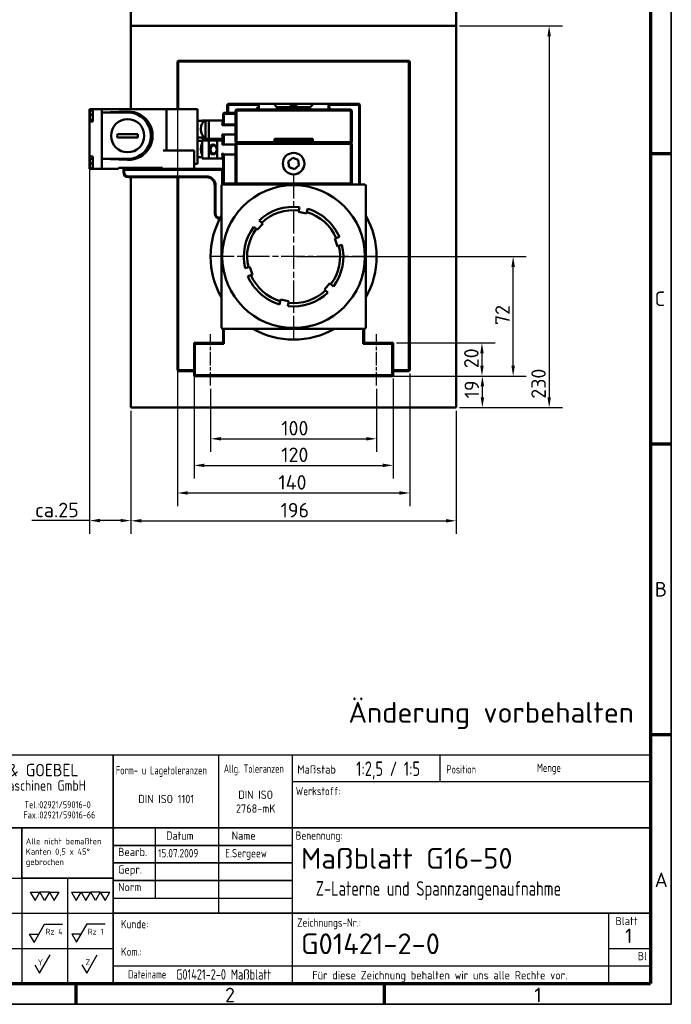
# Model space of a CAD drawing. Header units: millimetres. Extents: x 12 to 1472, y 12 to 1039.
# Tile 10 of 11: x 1080 to 1472, y 12 to 606. Entities that reach past the tile are written whole.
import ezdxf
from ezdxf.enums import TextEntityAlignment as Align

# ---------------------------------------------------------------- set-up
doc = ezdxf.new("R2010")
doc.units = ezdxf.units.MM
doc.header["$LTSCALE"] = 2.5
doc.linetypes.add('CHAIN', pattern=[0.3543, 0.2362, -0.0295, 0.0591, -0.0295])
doc.layers.get('0').update_dxf_attribs({"lineweight": 25})
for name, color, linetype, lineweight in [('AM_BOR', 7, 'Continuous', 50), ('Bemaßung (ISO)', 7, 'Continuous', 25), ('Mittellinie (ISO)', 7, 'Continuous', 25), ('Mittelpunktmarkierung (ISO)', 7, 'Continuous', 25), ('Rahmen (ISO)', 7, 'Continuous', 70), ('Sichtbar (ISO)', 7, 'Continuous', 50), ('Symbol (ISO)', 7, 'Continuous', 25), ('Titel (ISO)', 7, 'Continuous', 50)]:
    doc.layers.add(name, color=color, linetype=linetype, lineweight=lineweight)
doc.styles.add('ACDINTS_30', font='isocp.shx')
doc.styles.add('ACDINTS_31', font='isocp.shx')
doc.styles.add('ACDINTS_32', font='isocp.shx')
doc.styles.add('ACDINTS_33', font='isocp.shx')
doc.styles.add('ACDINTS_34', font='isocp.shx')
doc.styles.add('ACDINTS_35', font='isocp.shx')
doc.styles.add('ACDINTS_40', font='isocp.shx')
doc.styles.add('ACDINTS_41', font='isocp.shx')
doc.styles.add('Notiztext (DIN)', font='isocpeur.ttf')
doc.styles.get("Standard").update_dxf_attribs({"font": 'ISOCP.shx'})
doc.styles.add('TextStyle32', font='isocp.shx')
doc.styles.add('TextStyle51', font='isocp.shx', dxfattribs={"width": 0.8})
doc.styles.add('TextStyle52', font='isocp.shx', dxfattribs={"width": 0.8})
doc.styles.add('TextStyle53', font='isocp.shx')
doc.styles.add('TextStyle54', font='isocp.shx')
doc.styles.add('TextStyle55', font='isocp.shx', dxfattribs={"width": 0.8})
doc.styles.add('TextStyle56', font='isocp.shx', dxfattribs={"width": 0.8})
doc.styles.add('TextStyle59', font='isocp.shx', dxfattribs={"width": 0.8})
doc.styles.add('TextStyle60', font='isocp.shx', dxfattribs={"width": 0.8})
doc.styles.add('TextStyle61', font='isocp.shx', dxfattribs={"width": 0.8})
doc.styles.add('TextStyle62', font='isocp.shx')
doc.styles.add('TextStyle63', font='isocp.shx')
doc.styles.add('TextStyle64', font='isocp.shx', dxfattribs={"width": 0.8})
doc.styles.add('TextStyle65', font='isocp.shx', dxfattribs={"width": 0.8})
doc.dimstyles.new('Standard (DIN)', dxfattribs={"dimscale": 2.5, "dimtxt": 3.5, "dimasz": 2.5, "dimexe": 3.175, "dimexo": 0.8, "dimgap": 0.8, "dimtad": 1, "dimdec": 3, "dimrnd": 1e-08, "dimtxsty": 'Notiztext (DIN)', "dimcen": 0.09, "dimdle": 10, "dimclrd": 256, "dimclre": 256, "dimclrt": 256, "dimazin": 2, "dimtfac": 0.571429, "dimtdec": 3, "dimtmove": 0, "dimatfit": 3, "dimfxl": 1, "dimtolj": 1, "dimlwd": -1, "dimlwe": -1, "dimarcsym": 0})

# ---------------------------------------------------------------- blocks, each defined once
blk = doc.blocks.new('Ränder Hagen+Goebel Rahmen')
at = {"layer": 'Rahmen (ISO)', "linetype": 'Continuous', "lineweight": 35}
for p in [(589, 415), (5, 5)]:
    blk.add_line(p, (589, 5), dxfattribs=at)
at = {"layer": 'Rahmen (ISO)'}
for p, q in [((584, 410), (584, 10)), ((584, 210), (589, 210)), ((584, 140), (589, 140)), ((584, 70), (589, 70)), ((10, 10), (584, 10)), ((445.5, 10), (445.5, 5)), ((519.75, 10), (519.75, 5))]:
    blk.add_line(p, q, dxfattribs=at)
at = {"layer": 'Symbol (ISO)', "char_height": 3.5, "style": 'Notiztext (DIN)'}
for s, insert, attachment_point in [('C', (585, 175), 4), ('B', (585, 105), 4), ('A', (585, 35), 4), ('2', (482.625, 9), 2), ('1', (556.875, 9), 2)]:
    blk.add_mtext(s, dxfattribs=dict(at, insert=insert, attachment_point=attachment_point))
blk = doc.blocks.new('Schriftfelder Hagen+Goebel')
at = {"color": 7}
for p, q in [((294.29, 154.82), (111.41, 154.82)), ((294.29, 99.83), (294.29, 154.82)), ((111.41, 99.83), (294.29, 99.83))]:
    blk.add_line(p, q, dxfattribs=at)
at = {"color": 7, "linetype": 'Continuous', "lineweight": 25}
for p, q in [((111.41, 125.21), (142.75, 125.21)), ((142.75, 125.21), (142.75, 99.83)), ((153.75, 125.21), (153.75, 99.83)), ((111.41, 116.75), (164.75, 116.75)), ((111.41, 108.29), (164.75, 108.29))]:
    blk.add_line(p, q, dxfattribs=at)
at = {"color": 7, "linetype": 'Continuous', "lineweight": 35}
blk.add_line((142.75, 125.21), (164.75, 125.21), dxfattribs=at)
for p, q in [((144.79, 121.84), (147.1, 121.84)), ((144.79, 121.84), (145.94, 119.84)), ((145.94, 119.84), (147.1, 121.84)), ((148.25, 119.84), (147.1, 121.84)), ((149.41, 121.84), (147.1, 121.84)), ((149.41, 121.84), (148.25, 119.84)), ((149.41, 121.84), (150.56, 119.84)), ((149.41, 121.84), (151.72, 121.84)), ((150.56, 119.84), (151.72, 121.84)), ((154.73, 121.84), (155.88, 119.84)), ((154.73, 121.84), (157.04, 121.84)), ((155.88, 119.84), (157.04, 121.84)), ((157.04, 121.84), (159.35, 121.84)), ((157.04, 121.84), (158.19, 119.84)), ((158.19, 119.84), (159.35, 121.84)), ((161.66, 121.84), (159.35, 121.84)), ((160.5, 119.84), (159.35, 121.84)), ((161.66, 121.84), (160.5, 119.84)), ((161.66, 121.84), (163.97, 121.84)), ((161.66, 121.84), (162.81, 119.84)), ((162.81, 119.84), (163.97, 121.84)), ((145.69, 109.7), (148.23, 114.1)), ((148.23, 114.1), (152.55, 114.1)), ((155.96, 109.79), (158.5, 114.19)), ((158.5, 114.19), (162.82, 114.19)), ((144.53, 111.7), (146.84, 111.7)), ((144.53, 111.7), (145.69, 109.7)), ((154.81, 111.79), (157.12, 111.79)), ((154.81, 111.79), (155.96, 109.79)), ((147.01, 102.33), (149.55, 106.73)), ((158.39, 102.33), (160.93, 106.73)), ((145.85, 104.33), (147.01, 102.33)), ((157.23, 104.33), (158.39, 102.33))]:
    blk.add_line(p, q)
at = {"color": 7, "lineweight": 35}
blk.add_line((164.75, 120.98), (164.75, 99.83), dxfattribs=at)
at = {"layer": 'AM_BOR', "color": 7, "linetype": 'Continuous', "lineweight": 35}
for p, q in [((164.75, 154.82), (164.75, 120.98)), ((111.41, 137.35), (294.29, 137.35)), ((142.75, 125.21), (142.75, 137.35))]:
    blk.add_line(p, q, dxfattribs=at)
at = {"layer": 'AM_BOR', "color": 7, "linetype": 'Continuous', "lineweight": 25}
for p, q in [((190.15, 154.82), (190.15, 116.75)), ((207.93, 154.82), (207.93, 99.83)), ((243.49, 154.82), (243.49, 148.49)), ((207.93, 148.49), (294.29, 148.49)), ((174.91, 137.35), (174.91, 120.43)), ((164.75, 120.43), (207.93, 120.43)), ((284.13, 116.75), (284.13, 99.83)), ((284.13, 108.29), (294.29, 108.29)), ((164.75, 104.06), (294.29, 104.06))]:
    blk.add_line(p, q, dxfattribs=at)
at = {"layer": 'AM_BOR', "color": 7, "lineweight": 35}
blk.add_line((164.75, 116.75), (294.29, 116.75), dxfattribs=at)
at = {"layer": 'Titel (ISO)', "color": 7, "linetype": 'Continuous', "lineweight": 35}
for p, q in [((164.75, 133.12), (207.93, 133.12)), ((164.75, 128.89), (207.93, 128.89)), ((207.93, 124.66), (164.75, 124.66))]:
    blk.add_line(p, q, dxfattribs=at)
at = {"color": 7}
blk.add_text('HAGEN & GOEBEL', height=3, dxfattribs=at).set_placement((126.55, 149.76))
at = {"color": 7, "width": 0.9}
for s, height, p in [('Werkzeugmaschinen GmbH', 2.5, (125.45, 146.3)), ('Tel.:02921/59016-0', 1.7, (143.38, 142.07)), ('Fax.:02921/59016-66', 1.7, (143.13, 139.6))]:
    blk.add_text(s, height=height, dxfattribs=at).set_placement(p)
at = {"color": 7, "style": 'ACDINTS_30'}
for s, p in [('Gepr.', (165.95, 126.31)), ('Norm', (165.95, 122.08))]:
    blk.add_text(s, height=2, dxfattribs=at).set_placement(p)
at = {"color": 7, "char_height": 2, "attachment_point": 1, "line_spacing_factor": 0.332}
for s, insert in [('\\fISOCP|b0|i0;\\W0.90;\\H2.0000;Werkstoff:', (208.77, 147.21)), ('\\fISOCP|b0|i0;\\W0.90;\\H2.0000;Benennung:', (208.76, 136.5)), ('\\fISOCP|b0|i0;\\W0.90;\\H2.0000;Zeichnungs-Nr.:', (209.11, 115.53))]:
    blk.add_mtext(s, dxfattribs=dict(at, insert=insert))
at = {"color": 7, "insert": (166.66, 115.16), "char_height": 2, "width": 31.2179, "attachment_point": 1, "line_spacing_factor": 0.996}
blk.add_mtext('\\fISOCP|b0|i0;\\W0.90;\\H2.0000;Kunde:\\P\\PKom.:', dxfattribs=at)
at = {"char_height": 1.4}
for s, insert, attachment_point, style in [('Rz 4', (148.45, 111.63), 7, 'ACDINTS_40'), ('Rz 1', (158.63, 111.62), 7, 'ACDINTS_40'), ('Y', (147.85, 104.24), 9, 'ACDINTS_41'), ('Z', (159.23, 104.26), 9, 'ACDINTS_41')]:
    blk.add_mtext(s, dxfattribs=dict(at, insert=insert, attachment_point=attachment_point, style=style))
at = {"layer": 'AM_BOR', "color": 7, "style": 'ACDINTS_30'}
for s, width, p in [('Form- u Lagetoleranzen', 0.75, (165.41, 150.21)), ('Allg. Toleranzen', 0.7, (191.43, 150.6)), ('Position', 0.8, (245.09, 150.43)), ('Menge', 0.8, (266.9, 150.83)), ('Dateiname', 0.8, (168.36, 101.05))]:
    blk.add_text(s, height=2, dxfattribs=dict(at, width=width)).set_placement(p)
for s, p in [('Maßstab', (209.15, 150.43)), ('Bearb.', (165.95, 130.54))]:
    blk.add_text(s, height=2, dxfattribs=at).set_placement(p)
at = {"layer": 'AM_BOR', "color": 7, "style": 'ACDINTS_32', "width": 0.983632}
blk.add_text('Datum', height=2, dxfattribs=at).set_placement((180.84, 134.48), align=Align.CENTER)
at = {"layer": 'AM_BOR', "color": 7, "style": 'ACDINTS_31'}
blk.add_text('Name', height=2, dxfattribs=at).set_placement((199.12, 134.48), align=Align.RIGHT)
at = {"layer": 'AM_BOR', "color": 7, "style": 'ACDINTS_32'}
for s, p in [('Blatt', (288.5, 113.9)), ('Bl', (292.31, 105.44))]:
    blk.add_text(s, height=2, dxfattribs=at).set_placement(p, align=Align.CENTER)
at = {"layer": 'AM_BOR', "color": 7, "char_height": 2, "line_spacing_factor": 0.332}
for s, insert, attachment_point, style in [('DIN ISO 1101', (177.55, 143.3), 8, 'ACDINTS_34'), ('Für diese Zeichnung behalten wir uns alle Rechte vor.', (212.76, 102.85), 1, 'ACDINTS_33')]:
    blk.add_mtext(s, dxfattribs=dict(at, insert=insert, attachment_point=attachment_point, style=style))
at = {"layer": 'AM_BOR', "color": 7, "line_spacing_factor": 0.996}
for s, insert, char_height, width, attachment_point, style in [('DIN ISO 2768-mK', (199.12, 141), 2, 15.0375, 8, 'ACDINTS_34'), (' \\PAlle nicht bemaßten Kanten 0,5 x 45° gebrochen', (143.71, 137.35), 1.5, 20.5101, 1, 'ACDINTS_35')]:
    blk.add_mtext(s, dxfattribs=dict(at, insert=insert, char_height=char_height, width=width, attachment_point=attachment_point, style=style))
at = {"layer": 'AM_BOR', "color": 7}
for tag, p, height, style, width in [('Maßstab:', (223.33, 149.84), 3.5, 'TextStyle64', 0.8), ('Positionsnummer', (254.96, 149.95), 3.5, 'TextStyle61', 0.8), ('Menge', (277.56, 149.84), 3.5, 'TextStyle60', 0.8), ('Material', (224.04, 143.99), 3, 'TextStyle52', 0.8), ('Halbzeug_(1.Zeile)', (261.93, 144.06), 3, 'TextStyle56', 0.8), ('Material_(2.Zeile)', (224.02, 139.81), 3, 'TextStyle51', 0.8), ('Halbzeug_(2.Zeile)', (261.93, 139.78), 3, 'TextStyle55', 0.8), ('ERSTELLUNGSDATUM', (175.59, 130.24), 2, 'TextStyle63', 0.9), ('AUTOR', (191.76, 130.24), 2, 'TextStyle62', 0.9), ('KONTROLLIERT_VON', (192.23, 126.32), 2, 'TextStyle54', 0.9), ('KONTROLLDATUM', (175.75, 126.01), 2, 'TextStyle53', 0.9), ('Beschreibung_2', (213.59, 121), 3.5, 'TextStyle59', 0.8), ('DATEINAME', (179.92, 100.78), 2.5, 'TextStyle65', 0.8)]:
    blk.add_attdef(tag, p, '', height=height, dxfattribs=dict(at, style=style, width=width))
at = {"layer": 'AM_BOR', "color": 7, "style": 'TextStyle32'}
blk.add_attdef('Plot-Datum', text='', height=3, dxfattribs=at).set_placement((288.92, 100.24), align=Align.CENTER)
at = {"layer": 'Titel (ISO)', "style": 'Notiztext (DIN)'}
blk.add_attdef('TITEL', text='', height=5, dxfattribs=at).set_placement((210.05, 129.99), align=Align.MIDDLE_LEFT)
at = {"layer": 'Titel (ISO)', "color": 7, "style": 'Notiztext (DIN)'}
blk.add_attdef('BAUTEILNUMMER', text='', height=5, dxfattribs=at).set_placement((210.03, 109.41), align=Align.MIDDLE_LEFT)
at = {"layer": 'Titel (ISO)', "style": 'Notiztext (DIN)'}
blk.add_attdef('Blattnummer', text='', height=3.5, dxfattribs=at).set_placement((290.13, 111.34), align=Align.MIDDLE_CENTER)
blk = doc.blocks.new('*D6')
at = {"layer": 'Bemaßung (ISO)'}
for p, q in [((1121.89, 521.08), (1121.89, 295.93)), ((1146.89, 369.88), (1146.89, 295.93)), ((1121.89, 303.87), (1087.14, 303.87)), ((1140.64, 303.87), (1128.14, 303.87))]:
    blk.add_line(p, q, dxfattribs=at)
for points in [[(1128.14, 304.91), (1128.14, 302.83), (1121.89, 303.87)], [(1140.64, 304.91), (1140.64, 302.83), (1146.89, 303.87)]]:
    blk.add_solid(points, dxfattribs=at)
at = {"layer": 'Defpoints', "color": 0}
for p in [(1121.89, 523.08), (1146.89, 371.88), (1121.89, 303.87)]:
    blk.add_point(p, dxfattribs=at)
at = {"layer": 'Bemaßung (ISO)', "insert": (1089.14, 314.62), "char_height": 8.75, "attachment_point": 1, "style": 'Notiztext (DIN)'}
blk.add_mtext('\\A1;ca.25', dxfattribs=at)
blk = doc.blocks.new('*D7')
at = {"layer": 'Bemaßung (ISO)'}
for p, q in [((1194.89, 383.13), (1194.89, 345.2)), ((1294.89, 383.13), (1294.89, 345.2)), ((1201.14, 353.13), (1288.64, 353.13))]:
    blk.add_line(p, q, dxfattribs=at)
for points in [[(1201.14, 354.18), (1201.14, 352.09), (1194.89, 353.13)], [(1288.64, 354.18), (1288.64, 352.09), (1294.89, 353.13)]]:
    blk.add_solid(points, dxfattribs=at)
at = {"layer": 'Defpoints', "color": 0}
for p in [(1194.89, 385.13), (1294.89, 385.13), (1294.89, 353.13)]:
    blk.add_point(p, dxfattribs=at)
at = {"layer": 'Bemaßung (ISO)', "insert": (1237.45, 363.88), "char_height": 8.75, "attachment_point": 1, "style": 'Notiztext (DIN)'}
blk.add_mtext('\\A1;100', dxfattribs=at)
blk = doc.blocks.new('*D8')
at = {"layer": 'Bemaßung (ISO)'}
for p, q in [((1184.89, 408.88), (1184.89, 329.19)), ((1304.89, 389.38), (1304.89, 329.19)), ((1191.14, 337.12), (1298.64, 337.12))]:
    blk.add_line(p, q, dxfattribs=at)
for points in [[(1191.14, 338.17), (1191.14, 336.08), (1184.89, 337.12)], [(1298.64, 338.17), (1298.64, 336.08), (1304.89, 337.12)]]:
    blk.add_solid(points, dxfattribs=at)
at = {"layer": 'Defpoints', "color": 0}
for p in [(1184.89, 410.88), (1304.89, 391.38), (1304.89, 337.12)]:
    blk.add_point(p, dxfattribs=at)
at = {"layer": 'Bemaßung (ISO)', "insert": (1237.45, 347.87), "char_height": 8.75, "attachment_point": 1, "style": 'Notiztext (DIN)'}
blk.add_mtext('\\A1;120', dxfattribs=at)
blk = doc.blocks.new('*D9')
at = {"layer": 'Bemaßung (ISO)'}
for p, q in [((1174.89, 578.38), (1174.89, 312.57)), ((1314.89, 392.38), (1314.89, 312.57)), ((1181.14, 320.5), (1308.64, 320.5))]:
    blk.add_line(p, q, dxfattribs=at)
for points in [[(1181.14, 321.55), (1181.14, 319.46), (1174.89, 320.5)], [(1308.64, 321.55), (1308.64, 319.46), (1314.89, 320.5)]]:
    blk.add_solid(points, dxfattribs=at)
at = {"layer": 'Defpoints', "color": 0}
for p in [(1174.89, 580.38), (1314.89, 394.38), (1314.89, 320.5)]:
    blk.add_point(p, dxfattribs=at)
at = {"layer": 'Bemaßung (ISO)', "insert": (1235.73, 331.25), "char_height": 8.75, "attachment_point": 1, "style": 'Notiztext (DIN)'}
blk.add_mtext('\\A1;140', dxfattribs=at)
blk = doc.blocks.new('*D10')
at = {"layer": 'Bemaßung (ISO)'}
for p, q in [((1146.89, 369.88), (1146.89, 295.79)), ((1342.89, 369.88), (1342.89, 295.79)), ((1153.14, 303.73), (1336.64, 303.73))]:
    blk.add_line(p, q, dxfattribs=at)
for points in [[(1153.14, 304.77), (1153.14, 302.69), (1146.89, 303.73)], [(1336.64, 304.77), (1336.64, 302.69), (1342.89, 303.73)]]:
    blk.add_solid(points, dxfattribs=at)
at = {"layer": 'Defpoints', "color": 0}
for p in [(1146.89, 371.88), (1342.89, 371.88), (1342.89, 303.73)]:
    blk.add_point(p, dxfattribs=at)
at = {"layer": 'Bemaßung (ISO)', "insert": (1237.03, 314.48), "char_height": 8.75, "attachment_point": 1, "style": 'Notiztext (DIN)'}
blk.add_mtext('\\A1;196', dxfattribs=at)
blk = doc.blocks.new('*D11')
at = {"layer": 'Bemaßung (ISO)'}
for p, q in [((1306.89, 410.88), (1366.33, 410.88)), ((1358.39, 404.63), (1358.39, 397.13)), ((1306.39, 390.88), (1366.33, 390.88))]:
    blk.add_line(p, q, dxfattribs=at)
for points in [[(1357.35, 404.63), (1359.43, 404.63), (1358.39, 410.88)], [(1357.35, 397.13), (1359.43, 397.13), (1358.39, 390.88)]]:
    blk.add_solid(points, dxfattribs=at)
at = {"layer": 'Defpoints', "color": 0}
for p in [(1304.89, 410.88), (1304.39, 390.88), (1358.39, 390.88)]:
    blk.add_point(p, dxfattribs=at)
at = {"layer": 'Bemaßung (ISO)', "insert": (1347.64, 395.63), "char_height": 8.75, "attachment_point": 1, "rotation": 90, "style": 'Notiztext (DIN)'}
blk.add_mtext('\\A1;20', dxfattribs=at)
blk = doc.blocks.new('*D12')
at = {"layer": 'Bemaßung (ISO)'}
for p, q in [((1246.89, 462.88), (1385.13, 462.88)), ((1377.19, 397.13), (1377.19, 456.63)), ((1187.39, 390.88), (1385.13, 390.88))]:
    blk.add_line(p, q, dxfattribs=at)
for points in [[(1376.15, 456.63), (1378.24, 456.63), (1377.19, 462.88)], [(1376.15, 397.13), (1378.24, 397.13), (1377.19, 390.88)]]:
    blk.add_solid(points, dxfattribs=at)
at = {"layer": 'Defpoints', "color": 0}
for p in [(1244.89, 462.88), (1377.19, 462.88), (1185.39, 390.88)]:
    blk.add_point(p, dxfattribs=at)
at = {"layer": 'Bemaßung (ISO)', "insert": (1366.44, 421.63), "char_height": 8.75, "attachment_point": 1, "rotation": 90, "style": 'Notiztext (DIN)'}
blk.add_mtext('\\A1;72', dxfattribs=at)
blk = doc.blocks.new('*D13')
at = {"layer": 'Bemaßung (ISO)'}
for p, q in [((1306.39, 390.88), (1366.59, 390.88)), ((1358.65, 378.13), (1358.65, 384.63)), ((1344.89, 371.88), (1366.59, 371.88))]:
    blk.add_line(p, q, dxfattribs=at)
for points in [[(1357.61, 384.63), (1359.7, 384.63), (1358.65, 390.88)], [(1357.61, 378.13), (1359.7, 378.13), (1358.65, 371.88)]]:
    blk.add_solid(points, dxfattribs=at)
at = {"layer": 'Defpoints', "color": 0}
for p in [(1304.39, 390.88), (1358.65, 390.88), (1342.89, 371.88)]:
    blk.add_point(p, dxfattribs=at)
at = {"layer": 'Bemaßung (ISO)', "insert": (1347.9, 377.46), "char_height": 8.75, "attachment_point": 1, "rotation": 90, "style": 'Notiztext (DIN)'}
blk.add_mtext('\\A1;19', dxfattribs=at)
blk = doc.blocks.new('*D14')
at = {"layer": 'Bemaßung (ISO)'}
for p, q in [((1344.89, 601.88), (1406.83, 601.88)), ((1398.89, 595.63), (1398.89, 378.13)), ((1344.89, 371.88), (1406.83, 371.88))]:
    blk.add_line(p, q, dxfattribs=at)
for points in [[(1397.85, 595.63), (1399.93, 595.63), (1398.89, 601.88)], [(1397.85, 378.13), (1399.93, 378.13), (1398.89, 371.88)]]:
    blk.add_solid(points, dxfattribs=at)
at = {"layer": 'Defpoints', "color": 0}
for p in [(1342.89, 601.88), (1342.89, 371.88), (1398.89, 371.88)]:
    blk.add_point(p, dxfattribs=at)
at = {"layer": 'Bemaßung (ISO)', "insert": (1388.14, 377.26), "char_height": 8.75, "attachment_point": 1, "rotation": 90, "style": 'Notiztext (DIN)'}
blk.add_mtext('\\A1;230', dxfattribs=at)

msp = doc.modelspace()

# ---------------------------------------------------------------- linework, layer by layer
at = {"layer": 'Mittellinie (ISO)', "linetype": 'CHAIN', "ltscale": 13.778872}
for p, q in [((1194.8897, 385.1338), (1194.8897, 416.1338)), ((1294.8897, 385.1338), (1294.8897, 416.1338))]:
    msp.add_line(p, q, dxfattribs=at)
at = {"layer": 'Mittelpunktmarkierung (ISO)', "linetype": 'CHAIN', "ltscale": 23.990969}
for p, q in [((1244.8897, 512.1338), (1244.8897, 413.6338)), ((1294.1397, 462.8838), (1195.6397, 462.8838))]:
    msp.add_line(p, q, dxfattribs=at)
at = {"layer": 'Sichtbar (ISO)'}
for p, q in [((1146.8897, 801.8838), (1146.8897, 601.8838)), ((1342.8897, 801.8838), (1342.8897, 601.8838)), ((1342.8897, 601.8838), (1146.8897, 601.8838)), ((1146.8897, 551.6838), (1146.8897, 601.8838)), ((1342.8897, 601.8838), (1342.8897, 371.8838)), ((1175.3897, 580.8838), (1174.8897, 580.3838)), ((1174.8897, 580.3838), (1175.3897, 580.3838)), ((1174.8897, 580.3838), (1174.8897, 551.6838)), ((1175.3897, 580.8838), (1175.3897, 580.3838)), ((1314.3897, 580.8838), (1175.3897, 580.8838)), ((1175.3897, 580.3838), (1314.3897, 580.3838)), ((1175.3897, 551.6838), (1175.3897, 580.3838)), ((1314.8897, 580.3838), (1314.3897, 580.8838)), ((1314.3897, 580.3838), (1314.3897, 580.8838)), ((1314.3897, 580.3838), (1314.8897, 580.3838)), ((1314.3897, 580.3838), (1314.3897, 394.3838)), ((1314.8897, 394.3838), (1314.8897, 580.3838)), ((1121.8897, 551.5838), (1121.8897, 548.2838)), ((1123.8897, 551.5838), (1121.8897, 551.5838)), ((1123.8897, 551.5838), (1123.8897, 544.2838)), ((1129.3897, 551.5838), (1123.8897, 551.5838)), ((1129.3897, 551.5838), (1129.3897, 551.6838)), ((1166.3595, 551.6838), (1129.3897, 551.6838)), ((1129.3897, 551.5838), (1129.3897, 515.7838)), ((1166.3595, 551.6838), (1168.2897, 551.6838)), ((1168.9596, 551.6838), (1168.2897, 551.6838)), ((1168.2897, 526.6838), (1168.2897, 551.6838)), ((1173.8159, 551.6838), (1168.9596, 551.6838)), ((1176.033, 551.6838), (1173.8159, 551.6838)), ((1183.3851, 551.6838), (1176.033, 551.6838)), ((1185.4982, 551.6838), (1183.3851, 551.6838)), ((1185.8897, 551.6838), (1185.4982, 551.6838)), ((1185.8897, 551.6838), (1186.8897, 551.6838)), ((1186.8897, 518.6838), (1186.8897, 551.6838)), ((1205.3897, 554.8838), (1204.8897, 554.3838)), ((1204.8897, 554.3838), (1205.3897, 554.3838)), ((1204.8897, 554.3838), (1204.8897, 549.3838)), ((1205.3897, 554.8838), (1205.3897, 554.3838)), ((1223.8897, 554.8838), (1205.3897, 554.8838)), ((1205.3897, 554.3838), (1223.8897, 554.3838)), ((1205.3897, 549.3838), (1205.3897, 554.3838)), ((1232.8897, 554.8838), (1223.8897, 554.8838)), ((1223.8897, 551.3838), (1223.8897, 554.8838)), ((1232.8897, 554.8838), (1242.8897, 554.8838)), ((1234.8897, 552.8838), (1232.8897, 554.8838)), ((1254.8897, 552.8838), (1234.8897, 552.8838)), ((1234.8897, 551.3838), (1234.8897, 552.8838)), ((1242.8897, 554.8838), (1246.8897, 554.8838)), ((1243.4671, 553.8838), (1242.8897, 554.8838)), ((1246.3124, 553.8838), (1243.4671, 553.8838)), ((1246.8897, 554.8838), (1246.3124, 553.8838)), ((1246.8897, 554.8838), (1256.8897, 554.8838)), ((1256.8897, 554.8838), (1254.8897, 552.8838)), ((1254.8897, 551.3838), (1254.8897, 552.8838)), ((1265.8897, 554.8838), (1256.8897, 554.8838)), ((1284.3897, 554.8838), (1265.8897, 554.8838)), ((1265.8897, 551.3838), (1265.8897, 554.8838)), ((1265.8897, 554.3838), (1284.3897, 554.3838)), ((1266.3897, 553.7338), (1265.8897, 554.2338)), ((1266.3897, 553.7338), (1266.3897, 551.3838)), ((1266.3897, 551.8838), (1267.3897, 551.8838)), ((1267.3897, 551.8838), (1267.3897, 551.3838)), ((1284.3897, 554.8838), (1284.8897, 554.3838)), ((1284.3897, 554.8838), (1284.3897, 554.3838)), ((1284.3897, 554.3838), (1284.8897, 554.3838)), ((1284.3897, 554.3838), (1284.3897, 506.3838)), ((1284.8897, 506.3838), (1284.8897, 554.3838)), ((1121.8897, 548.2838), (1121.8897, 544.2838)), ((1122.0897, 550.2681), (1122.0897, 548.6838)), ((1122.0897, 548.6838), (1122.5462, 548.6838)), ((1122.5462, 547.8838), (1122.0897, 547.8838)), ((1122.0897, 547.8838), (1122.0897, 545.8994)), ((1122.5462, 550.7662), (1123.8897, 550.8838)), ((1122.5462, 548.6838), (1122.8997, 548.6838)), ((1122.8997, 547.8838), (1122.5462, 547.8838)), ((1122.8997, 547.8838), (1122.8997, 548.6838)), ((1129.3897, 549.6838), (1144.8897, 550.225)), ((1144.8897, 549.6838), (1129.3897, 549.6838)), ((1202.8897, 549.3838), (1202.3897, 548.8838)), ((1202.3897, 548.8838), (1202.8897, 548.8838)), ((1202.3897, 548.8838), (1202.3897, 542.3838)), ((1202.8897, 549.3838), (1202.8897, 548.8838)), ((1209.8897, 549.3838), (1202.8897, 549.3838)), ((1202.8897, 548.8838), (1209.8897, 548.8838)), ((1202.8897, 542.3838), (1202.8897, 548.8838)), ((1209.8897, 550.8838), (1210.3897, 551.3838)), ((1209.8897, 550.8838), (1210.3897, 550.8838)), ((1209.8897, 550.8838), (1209.8897, 531.8838)), ((1210.3897, 550.8838), (1210.3897, 551.3838)), ((1279.3897, 551.3838), (1210.3897, 551.3838)), ((1210.3897, 550.8838), (1279.3897, 550.8838)), ((1210.3897, 531.8838), (1210.3897, 550.8838)), ((1279.3897, 551.3838), (1279.8897, 550.8838)), ((1279.3897, 551.3838), (1279.3897, 550.8838)), ((1279.3897, 550.8838), (1279.8897, 550.8838)), ((1279.3897, 550.8838), (1279.3897, 531.8838)), ((1279.8897, 531.8838), (1279.8897, 550.8838)), ((1123.8897, 544.2838), (1121.8897, 544.2838)), ((1121.8897, 544.2838), (1121.8897, 523.0838)), ((1122.5462, 545.4013), (1123.8897, 545.2838)), ((1186.8897, 544.6738), (1191.8124, 544.6738)), ((1193.7897, 544.8838), (1189.7897, 544.8838)), ((1189.7897, 544.6738), (1189.7897, 544.8838)), ((1191.8124, 534.6938), (1191.8124, 544.6738)), ((1202.2897, 544.8838), (1193.7897, 544.8838)), ((1193.7897, 533.8838), (1193.7897, 544.8838)), ((1201.8182, 542.0838), (1202.2897, 544.8828)), ((1209.7897, 542.0838), (1201.8182, 542.0838)), ((1202.2897, 544.8828), (1202.2897, 544.8838)), ((1202.3897, 542.3838), (1202.8897, 542.3838)), ((1202.6458, 542.0838), (1202.6458, 542.3838)), ((1209.8897, 542.3838), (1202.8897, 542.3838)), ((1209.7897, 542.3838), (1209.7897, 542.0838)), ((1209.7897, 536.3838), (1209.7897, 542.0838)), ((1138.7391, 536.6838), (1151.0404, 536.6838)), ((1151.0404, 534.6838), (1138.7391, 534.6838)), ((1186.8897, 534.6938), (1191.8124, 534.6938)), ((1189.7897, 533.8838), (1189.7897, 534.6938)), ((1193.7897, 533.8838), (1189.7897, 533.8838)), ((1202.2897, 533.8838), (1193.7897, 533.8838)), ((1202.2897, 533.8848), (1201.8687, 536.3838)), ((1201.8687, 536.3838), (1202.3897, 536.3838)), ((1202.2897, 533.8838), (1202.2897, 533.8848)), ((1202.3897, 536.3838), (1202.3897, 530.3838)), ((1202.8897, 536.3838), (1202.3897, 536.3838)), ((1202.8897, 530.3838), (1202.8897, 536.3838)), ((1202.8897, 536.3838), (1209.8897, 536.3838)), ((1233.3897, 533.8838), (1233.3897, 531.8838)), ((1233.3897, 533.8838), (1233.8897, 533.3838)), ((1256.3897, 533.8838), (1233.3897, 533.8838)), ((1256.3897, 533.8838), (1255.8897, 533.3838)), ((1256.3897, 531.8838), (1256.3897, 533.8838)), ((1186.8897, 532.6738), (1189.7897, 532.6738)), ((1189.7897, 532.8838), (1189.7897, 521.8838)), ((1189.7897, 532.8838), (1193.7897, 532.8838)), ((1193.7897, 532.8838), (1193.7897, 521.8838)), ((1193.7897, 532.8838), (1198.8761, 532.8838)), ((1196.3397, 530.3838), (1196.3417, 530.3838)), ((1198.8761, 532.8838), (1198.8761, 521.8838)), ((1198.8761, 532.8838), (1202.2897, 532.8838)), ((1201.8687, 530.3838), (1202.2897, 532.8828)), ((1202.3897, 530.3838), (1201.8687, 530.3838)), ((1202.2897, 532.8828), (1202.2897, 532.8838)), ((1202.3897, 530.3838), (1202.8897, 530.3838)), ((1209.8897, 530.3838), (1202.8897, 530.3838)), ((1209.7897, 530.3838), (1209.7897, 524.3838)), ((1209.8897, 531.8838), (1210.3897, 531.8838)), ((1210.3897, 531.3838), (1209.8897, 531.8838)), ((1210.3897, 531.3838), (1209.8897, 530.8838)), ((1210.3897, 530.8838), (1209.8897, 530.8838)), ((1209.8897, 530.8838), (1209.8897, 506.8838)), ((1210.3897, 531.3838), (1210.3897, 531.8838)), ((1233.3897, 531.8838), (1210.3897, 531.8838)), ((1210.3897, 530.8838), (1210.3897, 531.3838)), ((1279.3897, 531.3838), (1210.3897, 531.3838)), ((1210.3897, 506.8838), (1210.3897, 530.8838)), ((1210.3897, 530.8838), (1279.3897, 530.8838)), ((1233.3897, 531.3838), (1233.3897, 531.8838)), ((1233.8897, 531.8838), (1233.3897, 531.3838)), ((1233.8897, 531.8838), (1233.3897, 531.8838)), ((1233.8897, 531.8838), (1233.8897, 533.3838)), ((1233.8897, 533.3838), (1255.8897, 533.3838)), ((1235.3897, 532.8838), (1233.8897, 532.8838)), ((1233.8897, 532.3838), (1234.8897, 532.3838)), ((1234.8897, 532.3838), (1235.3897, 532.8838)), ((1235.3897, 532.3838), (1234.8897, 532.3838)), ((1234.8897, 532.3838), (1234.8897, 531.3838)), ((1235.3897, 532.3838), (1235.3897, 532.8838)), ((1254.3897, 532.8838), (1235.3897, 532.8838)), ((1235.3897, 531.3838), (1235.3897, 532.3838)), ((1235.3897, 532.3838), (1254.3897, 532.3838)), ((1242.8897, 532.8838), (1243.1784, 533.3838)), ((1246.6011, 533.3838), (1246.8897, 532.8838)), ((1254.3897, 532.3838), (1254.3897, 532.8838)), ((1254.8897, 532.3838), (1254.3897, 532.8838)), ((1255.8897, 532.8838), (1254.3897, 532.8838)), ((1254.8897, 532.3838), (1254.3897, 532.3838)), ((1254.3897, 532.3838), (1254.3897, 531.3838)), ((1254.8897, 531.3838), (1254.8897, 532.3838)), ((1254.8897, 532.3838), (1255.8897, 532.3838)), ((1255.8897, 533.3838), (1255.8897, 531.8838)), ((1256.3897, 531.8838), (1255.8897, 531.8838)), ((1256.3897, 531.3838), (1255.8897, 531.8838)), ((1256.3897, 531.8838), (1256.3897, 531.3838)), ((1279.3897, 531.8838), (1256.3897, 531.8838)), ((1279.3897, 531.8838), (1279.3897, 531.3838)), ((1279.8897, 531.8838), (1279.3897, 531.3838)), ((1279.3897, 531.8838), (1279.8897, 531.8838)), ((1279.3897, 531.3838), (1279.3897, 530.8838)), ((1279.8897, 530.8838), (1279.3897, 531.3838)), ((1279.8897, 530.8838), (1279.3897, 530.8838)), ((1279.3897, 530.8838), (1279.3897, 506.8838)), ((1279.8897, 506.8838), (1279.8897, 530.8838)), ((1123.8897, 523.0838), (1121.8897, 523.0838)), ((1121.8897, 523.0838), (1121.8897, 519.0838)), ((1123.8897, 523.0838), (1123.8897, 515.7838)), ((1182.9595, 526.6838), (1166.3595, 526.6838)), ((1182.9595, 526.6838), (1184.8897, 526.6838)), ((1184.8897, 515.6838), (1184.8897, 526.6838)), ((1186.8897, 522.6938), (1189.7897, 522.6938)), ((1196.3397, 524.3838), (1196.3417, 524.3838)), ((1202.2897, 521.8848), (1201.8182, 524.6838)), ((1201.8182, 524.6838), (1202.6458, 524.6838)), ((1202.8897, 524.3838), (1202.3897, 524.3838)), ((1202.3897, 524.3838), (1202.3897, 506.8838)), ((1202.6458, 524.6838), (1202.6458, 524.3838)), ((1202.8897, 506.8838), (1202.8897, 524.3838)), ((1202.8897, 524.3838), (1209.8897, 524.3838)), ((1241.6523, 520.1164), (1244.3385, 522.3037)), ((1244.3385, 522.3037), (1247.5759, 521.0711)), ((1121.8897, 519.0838), (1121.8897, 515.7838)), ((1122.0897, 521.0681), (1122.0897, 519.2838)), ((1122.0897, 519.2838), (1122.5462, 519.2838)), ((1122.5462, 518.4838), (1122.0897, 518.4838)), ((1122.0897, 518.4838), (1122.0897, 516.6994)), ((1122.5462, 521.5662), (1123.8897, 521.6838)), ((1122.5462, 519.2838), (1122.8997, 519.2838)), ((1122.8997, 518.4838), (1122.5462, 518.4838)), ((1122.5462, 516.2013), (1123.8897, 516.0838)), ((1122.8997, 518.4838), (1122.8997, 519.2838)), ((1144.8897, 521.1425), (1129.3897, 521.6838)), ((1144.8897, 521.6838), (1129.3897, 521.6838)), ((1139.3897, 516.3838), (1165.8897, 516.3838)), ((1139.3897, 515.6838), (1139.3897, 516.3838)), ((1146.8897, 515.6838), (1146.8897, 516.3838)), ((1165.8897, 516.3838), (1165.8897, 515.6838)), ((1184.8897, 518.6838), (1185.4982, 518.6838)), ((1185.4982, 518.6838), (1185.8897, 518.6838)), ((1186.8897, 518.6838), (1185.8897, 518.6838)), ((1189.7897, 521.8838), (1193.7897, 521.8838)), ((1193.7897, 521.8838), (1198.8761, 521.8838)), ((1198.8761, 521.8838), (1202.2897, 521.8838)), ((1202.2897, 521.8838), (1202.2897, 521.8848)), ((1242.2036, 516.6964), (1241.6523, 520.1164)), ((1245.441, 515.4638), (1242.2036, 516.6964)), ((1248.1271, 517.6512), (1245.441, 515.4638)), ((1247.5759, 521.0711), (1248.1271, 517.6512)), ((1123.8897, 515.7838), (1121.8897, 515.7838)), ((1129.3897, 515.7838), (1123.8897, 515.7838)), ((1129.3897, 515.6838), (1129.3897, 515.7838)), ((1129.3897, 515.6838), (1139.3897, 515.6838)), ((1202.3897, 515.6838), (1142.3897, 515.6838)), ((1142.3897, 515.6838), (1142.8897, 515.1838)), ((1142.3897, 515.6838), (1142.3897, 513.6838)), ((1142.8897, 515.1838), (1201.8897, 515.1838)), ((1142.8897, 513.6838), (1142.8897, 515.1838)), ((1192.3897, 511.1838), (1145.3897, 511.1838)), ((1145.3897, 510.6838), (1192.3897, 510.6838)), ((1146.8897, 371.8838), (1146.8897, 510.6838)), ((1174.8897, 510.6838), (1174.8897, 394.3838)), ((1175.3897, 394.3838), (1175.3897, 510.6838)), ((1201.8897, 515.1838), (1202.3897, 515.6838)), ((1201.8897, 515.1838), (1201.8897, 506.3838)), ((1197.3897, 505.6838), (1197.3897, 488.6838)), ((1197.8897, 488.6838), (1197.8897, 505.6838)), ((1201.3897, 505.8838), (1201.8897, 506.3838)), ((1201.3897, 474.4055), (1201.3897, 505.8838)), ((1201.8897, 506.3838), (1233.368, 506.3838)), ((1202.3897, 506.3838), (1202.3897, 506.8838)), ((1202.8897, 506.8838), (1202.3897, 506.8838)), ((1202.8897, 506.3838), (1202.3897, 506.8838)), ((1209.8897, 506.8838), (1202.8897, 506.8838)), ((1202.8897, 506.3838), (1202.8897, 506.8838)), ((1209.8897, 506.8838), (1210.3897, 506.3838)), ((1210.3897, 506.8838), (1209.8897, 506.8838)), ((1210.3897, 506.8838), (1210.3897, 506.3838)), ((1279.3897, 506.8838), (1210.3897, 506.8838)), ((1256.4115, 506.3838), (1233.368, 506.3838)), ((1256.4115, 506.3838), (1287.8897, 506.3838)), ((1279.8897, 506.8838), (1279.3897, 506.8838)), ((1279.3897, 506.3838), (1279.3897, 506.8838)), ((1279.3897, 506.3838), (1279.8897, 506.8838)), ((1287.8897, 506.3838), (1288.3897, 505.8838)), ((1288.3897, 505.8838), (1288.3897, 474.4055)), ((1248.0503, 490.7048), (1248.4541, 492.6713)), ((1247.8716, 489.8348), (1248.0503, 490.7048)), ((1252.7694, 488.8291), (1247.8716, 489.8348)), ((1252.9481, 489.6991), (1252.7694, 488.8291)), ((1253.3519, 491.6656), (1252.9481, 489.6991)), ((1200.6505, 486.1838), (1200.3897, 486.1838)), ((1200.3897, 485.6838), (1200.3907, 485.6838)), ((1222.3763, 479.5314), (1220.8752, 480.8643)), ((1226.3603, 482.6805), (1223.0404, 478.9417)), ((1224.195, 484.6031), (1225.6961, 483.2702)), ((1225.6961, 483.2702), (1226.3603, 482.6805)), ((1223.0404, 478.9417), (1222.3763, 479.5314)), ((1270.5637, 474.0572), (1272.4686, 474.6907)), ((1201.3897, 474.4055), (1201.3897, 451.362)), ((1269.721, 473.7769), (1270.5637, 474.0572)), ((1271.2989, 469.0324), (1269.721, 473.7769)), ((1272.1417, 469.3127), (1271.2989, 469.0324)), ((1274.0466, 469.9462), (1272.1417, 469.3127)), ((1288.3897, 451.362), (1288.3897, 474.4055)), ((1217.6378, 456.4548), (1218.4806, 456.7351)), ((1218.4806, 456.7351), (1220.0585, 451.9906)), ((1201.3897, 419.8838), (1201.3897, 451.362)), ((1215.7329, 455.8213), (1217.6378, 456.4548)), ((1219.2157, 451.7103), (1217.3108, 451.0768)), ((1220.0585, 451.9906), (1219.2157, 451.7103)), ((1288.3897, 451.362), (1288.3897, 419.8838)), ((1263.4192, 443.0871), (1266.7391, 446.8259)), ((1266.7391, 446.8259), (1267.4032, 446.2361)), ((1267.4032, 446.2361), (1268.9043, 444.9032)), ((1264.0833, 442.4974), (1263.4192, 443.0871)), ((1265.5844, 441.1644), (1264.0833, 442.4974)), ((1236.4276, 434.102), (1236.8314, 436.0684)), ((1236.8314, 436.0684), (1237.01, 436.9384)), ((1237.01, 436.9384), (1241.9078, 435.9327)), ((1241.7292, 435.0627), (1241.3254, 433.0963)), ((1241.9078, 435.9327), (1241.7292, 435.0627)), ((1201.8897, 419.3838), (1201.3897, 419.8838)), ((1233.368, 419.3838), (1201.8897, 419.3838)), ((1202.3897, 419.3838), (1202.3897, 410.8838)), ((1202.8897, 410.3838), (1202.8897, 419.3838)), ((1233.368, 419.3838), (1256.4115, 419.3838)), ((1287.8897, 419.3838), (1256.4115, 419.3838)), ((1286.8897, 419.3838), (1286.8897, 410.3838)), ((1287.3897, 410.8838), (1287.3897, 419.3838)), ((1288.3897, 419.8838), (1287.8897, 419.3838)), ((1185.3897, 410.3838), (1184.8897, 410.8838)), ((1184.8897, 410.8838), (1184.8897, 391.3838)), ((1202.3897, 410.8838), (1184.8897, 410.8838)), ((1185.3897, 391.3838), (1185.3897, 410.3838)), ((1185.3897, 410.3838), (1202.8897, 410.3838)), ((1202.8897, 410.3838), (1202.3897, 410.8838)), ((1286.8897, 410.3838), (1287.3897, 410.8838)), ((1286.8897, 410.3838), (1304.3897, 410.3838)), ((1304.8897, 410.8838), (1287.3897, 410.8838)), ((1304.3897, 410.3838), (1304.8897, 410.8838)), ((1304.3897, 410.3838), (1304.3897, 391.3838)), ((1304.8897, 391.3838), (1304.8897, 410.8838)), ((1174.8897, 394.3838), (1175.3897, 394.3838)), ((1174.8897, 394.3838), (1175.3897, 393.8838)), ((1175.3897, 393.8838), (1175.3897, 394.3838)), ((1184.8897, 394.3838), (1175.3897, 394.3838)), ((1175.3897, 393.8838), (1184.8897, 393.8838)), ((1314.3897, 394.3838), (1304.8897, 394.3838)), ((1304.8897, 393.8838), (1314.3897, 393.8838)), ((1314.3897, 393.8838), (1314.8897, 394.3838)), ((1314.3897, 394.3838), (1314.8897, 394.3838)), ((1314.3897, 394.3838), (1314.3897, 393.8838)), ((1184.8897, 391.3838), (1185.1397, 391.1338)), ((1185.1397, 391.1338), (1185.3897, 391.3838)), ((1185.3897, 390.8838), (1185.1397, 391.1338)), ((1304.3897, 391.3838), (1185.3897, 391.3838)), ((1185.3897, 390.8838), (1304.3897, 390.8838)), ((1304.3897, 391.3838), (1304.6397, 391.1338)), ((1304.6397, 391.1338), (1304.3897, 390.8838)), ((1304.6397, 391.1338), (1304.8897, 391.3838)), ((1342.8897, 371.8838), (1146.8897, 371.8838))]:
    msp.add_line(p, q, dxfattribs=at)
at = {"layer": 'Sichtbar (ISO)', "flags": 128}
for points in [[(1191.7454, 544.6675), (1191.7508, 544.668), (1191.756, 544.6684), (1191.761, 544.6689), (1191.7657, 544.6693), (1191.7703, 544.6697), (1191.7746, 544.6701), (1191.7787, 544.6705), (1191.7826, 544.6709), (1191.7862, 544.6712), (1191.7896, 544.6715), (1191.7927, 544.6718), (1191.7957, 544.6721), (1191.7983, 544.6724), (1191.8008, 544.6726), (1191.803, 544.6728), (1191.805, 544.673), (1191.8067, 544.6732), (1191.8082, 544.6733), (1191.8095, 544.6735), (1191.8105, 544.6736), (1191.8113, 544.6737), (1191.8119, 544.6737), (1191.8123, 544.6738), (1191.8124, 544.6738)], [(1191.8124, 534.6938), (1191.8123, 534.6938), (1191.8119, 534.6938), (1191.8113, 534.6939), (1191.8105, 534.694), (1191.8095, 534.6941), (1191.8082, 534.6942), (1191.8067, 534.6943), (1191.805, 534.6945), (1191.803, 534.6947), (1191.8008, 534.6949), (1191.7983, 534.6952), (1191.7957, 534.6954), (1191.7927, 534.6957), (1191.7896, 534.696), (1191.7862, 534.6963), (1191.7826, 534.6967), (1191.7787, 534.697), (1191.7746, 534.6974), (1191.7703, 534.6978), (1191.7657, 534.6982), (1191.761, 534.6987), (1191.756, 534.6991), (1191.7508, 534.6996), (1191.7454, 534.7)]]:
    msp.add_lwpolyline(points, dxfattribs=at)
at = {"layer": 'Sichtbar (ISO)'}
for centre, radius in [((1144.8897, 535.6838), 10), ((1244.8897, 518.8838), 6.5), ((1244.8897, 462.8838), 43)]:
    msp.add_circle(centre, radius, dxfattribs=at)
for centre, radius, start, end in [((1224.6897, 551.3838), 2, 113.5781785, 180), ((1122.5897, 550.2681), 0.5, 95, 180), ((1122.5897, 545.8994), 0.5, 180, 265), ((1144.8897, 535.6838), 14, 270, 90), ((1144.8897, 535.6838), 15, 331.1338885, 28.8661115), ((1144.8897, 535.6838), 6.2314, 170.7654096, 189.2345904), ((1144.8897, 535.6838), 6.2314, 350.7654096, 9.2345904), ((1122.5897, 521.0681), 0.5, 95, 180), ((1122.5897, 516.6994), 0.5, 180, 265), ((1145.3897, 513.6838), 3, 180, 270), ((1145.3897, 513.6838), 2.5, 180, 270), ((1192.3897, 505.6838), 5.5, 0, 90), ((1192.3897, 505.6838), 5, 0, 90), ((1244.8897, 462.8838), 30, 83.1765287, 133.616145), ((1244.8897, 462.8838), 50, 150.4586395, 209.5413605), ((1200.3897, 488.6838), 3, 180, 270), ((1200.3897, 488.6838), 2.5, 180, 270), ((1244.8897, 462.8838), 28, 83.5188529, 133.2738207), ((1244.8897, 462.8838), 28, 23.5188529, 73.2738207), ((1244.8897, 462.8838), 30, 23.1765287, 73.616145), ((1244.8897, 462.8838), 50, 330.4586395, 29.5413605), ((1244.8897, 462.8838), 30, 143.1765287, 193.616145), ((1244.8897, 462.8838), 28, 143.5188529, 193.2738207), ((1244.8897, 462.8838), 28, 323.5188529, 13.2738207), ((1244.8897, 462.8838), 30, 323.1765287, 13.616145), ((1244.8897, 462.8838), 30, 203.1765287, 253.616145), ((1244.8897, 462.8838), 28, 203.5188529, 253.2738207), ((1244.8897, 462.8838), 30, 263.1765287, 313.616145), ((1244.8897, 462.8838), 28, 263.5188529, 313.2738207), ((1244.8897, 462.8838), 50, 240.4586395, 299.5413605)]:
    msp.add_arc(centre, radius, start, end, dxfattribs=at)
for centre, major_axis, ratio, start_param, end_param in [((1145.3981, 535.6838), (-14.559, 0), 0.99939008, 3.66252652, 4.74731685), ((1191.8897, 539.6838), (0, -4.99), 0.57735027, 3.19171384, 6.23306412), ((1200.9781, 539.3838), (0, 3), 0.74895572, 5.83215849, 5.89385216), ((1145.3981, 535.6838), (-14.559, 0), 0.99939008, 1.53586846, 2.62065879), ((1191.8897, 527.6838), (0, -4.99), 0.57735027, 3.95833451, 5.46644345), ((1196.3417, 527.3838), (0, 3), 0.74895572, 3.14159265, 6.28318531), ((1200.9781, 527.3838), (0, -3), 0.74895572, 0.38933314, 0.45102681)]:
    msp.add_ellipse(centre, major_axis=major_axis, ratio=ratio, start_param=start_param, end_param=end_param, dxfattribs=at)
for centre, major_axis in [((1196.3397, 527.3838), (0, -3)), ((1196.6985, 527.3838), (0, -2.4585))]:
    msp.add_ellipse(centre, major_axis=major_axis, ratio=0.74895572, dxfattribs=at)

# ---------------------------------------------------------------- block references
at = {"xscale": 2.5, "yscale": 2.5, "zscale": 2.5}
msp.add_blockref('Ränder Hagen+Goebel Rahmen', (0, 0), dxfattribs=at)
msp.add_blockref('Schriftfelder Hagen+Goebel', (724.2665, -224.5708), dxfattribs=at).add_auto_attribs({'Blattnummer': '1 ', 'TITEL': 'Maßblatt G16-50', 'BAUTEILNUMMER': 'G01421-2-0', 'Beschreibung_2': 'Z-Laterne und Spannzangenaufnahme', 'AUTOR': 'E.Sergeew', 'ERSTELLUNGSDATUM': '15.07.2009', 'Maßstab:': '1:2,5 / 1:5', 'DATEINAME': 'G01421-2-0 Maßblatt'})

# ---------------------------------------------------------------- texts
at = {"layer": 'Symbol (ISO)', "insert": (1277.9636, 194.6015), "char_height": 12.5, "width": 246.146408, "attachment_point": 1, "style": 'Notiztext (DIN)'}
msp.add_mtext('{\\fISOCPEUR|b0|i0;\\H12.5000;Änderung vorbehalten}', dxfattribs=at)

# ---------------------------------------------------------------- dimensions: what is measured, and where the dimension line sits
at = {"layer": 'Bemaßung (ISO)'}
for base, p1, p2, angle, picture, middle in [((1398.8897, 371.8838), (1342.8897, 601.8838), (1342.8897, 371.8838), 90, '*D14', (1398.8897, 385.5742)), ((1314.8897, 320.5047), (1174.8897, 580.3838), (1314.8897, 394.3838), 180, '*D9', (1243.6024, 320.5047)), ((1377.1934, 462.8838), (1185.3897, 390.8838), (1244.8897, 462.8838), 90, '*D12', (1377.1934, 426.8838)), ((1304.8897, 337.1247), (1184.8897, 410.8838), (1304.8897, 391.3838), 180, '*D8', (1244.8897, 337.1247)), ((1358.389, 390.8838), (1304.8897, 410.8838), (1304.3897, 390.8838), 90, '*D11', (1358.389, 400.8838)), ((1358.6543, 390.8838), (1342.8897, 371.8838), (1304.3897, 390.8838), 90, '*D13', (1358.6543, 381.8392)), ((1294.8897, 353.1338), (1194.8897, 385.1338), (1294.8897, 385.1338), 180, '*D7', (1244.8897, 353.1338)), ((1342.8897, 303.7314), (1146.8897, 371.8838), (1342.8897, 371.8838), 180, '*D10', (1244.4715, 303.7314))]:
    dim = msp.add_linear_dim(base=base, p1=p1, p2=p2, angle=angle, dimstyle='Standard (DIN)', override={"dimdec": 3, "dimtp": 0, "dimtm": 0, "dimtdec": 3, "dimatfit": 2}, dxfattribs=at)
    dim.commit()
    dim.dimension.update_dxf_attribs({"geometry": picture, "text_midpoint": middle, "dimtype": 160})
dim = msp.add_linear_dim(base=(1121.8897, 303.8676), p1=(1146.8897, 371.8838), p2=(1121.8897, 523.0838), angle=180, text='ca.<>', dimstyle='Standard (DIN)', override={"dimdec": 3, "dimtp": 0, "dimtm": 0, "dimtdec": 3, "dimatfit": 2}, dxfattribs=at)
dim.commit()
dim.dimension.update_dxf_attribs({"geometry": '*D6', "text_midpoint": (1101.3897, 303.8676), "dimtype": 160})

doc.saveas('drawing.dxf')
